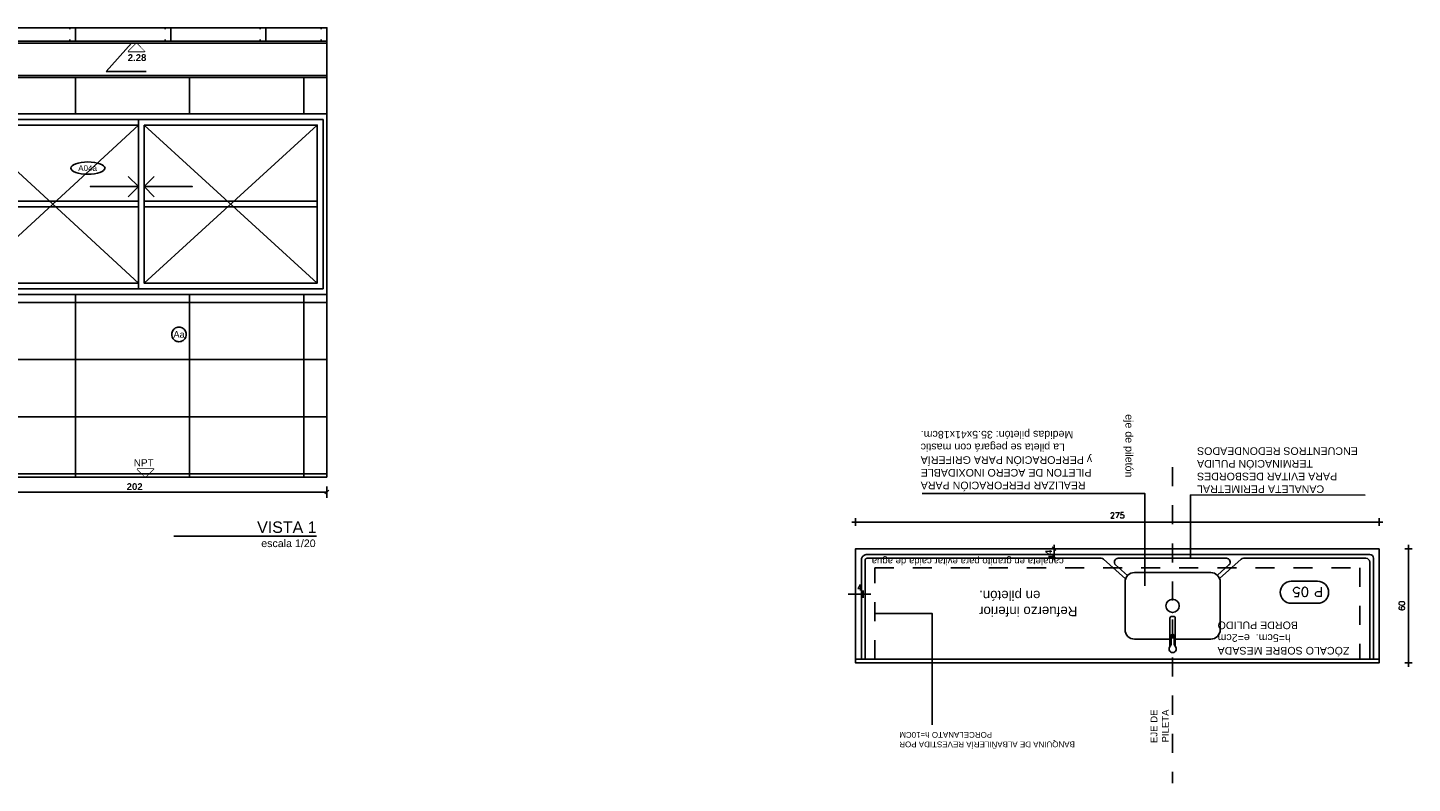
# Model space of a CAD drawing. Header units: millimetres. Extents: x 2889.7 to 2958.5, y 1033.7 to 1094.5.
# Tile 29 of 32: x 2951.2 to 2958.5, y 1042.1 to 1046.1. Entities that reach past the tile are written whole.
import ezdxf
from ezdxf.enums import TextEntityAlignment as Align

# ---------------------------------------------------------------- set-up
doc = ezdxf.new("R2010")
doc.units = ezdxf.units.MM
doc.set_wipeout_variables(frame=1)
doc.linetypes.add('A-AP-PMS-100-07$0$A-PE-CD8_2015-UNIDAD TIPO$0$HIDDEN2', pattern=[0.1875, 0.125, -0.0625])
doc.linetypes.add('DASHDOT', pattern=[25.4, 12.7, -6.35, 0, -6.35])
for name, color, linetype in [('A Aluminio', 5, 'Continuous'), ('A Proyeccion', 8, 'Continuous'), ('A-ALBA-0', 9, 'Continuous'), ('A-ALBA-0 @ 20', 9, 'Continuous'), ('A-ALBA-1', 1, 'Continuous'), ('A-ALBA-2', 2, 'Continuous'), ('A-ALBA-4', 6, 'Continuous'), ('A-ANNO-NIV', 2, 'Continuous'), ('A-ANNO-SIMB @ 20', 2, 'Continuous'), ('A-ANNO-TEXT @ 20', 2, 'Continuous'), ('A-ANOT-COTA-PARC', 1, 'Continuous'), ('A-ANOT-NIVL @ 20', 2, 'Continuous'), ('A-ANOT-TTEC', 2, 'Continuous'), ('A-AP-PMS-100-07$0$A-ALBA-1', 1, 'Continuous'), ('A-EQPM-MOVL', 8, 'Continuous'), ('A-EQPM-SANI', 1, 'Continuous'), ('TEXTOS', 2, 'Continuous'), ('TXT 1.100', 3, 'Continuous'), ('TXT COTA', 3, 'Continuous')]:
    doc.layers.add(name, color=color, linetype=linetype)
doc.styles.add('BIS estudio', font='swissl.ttf')
doc.styles.add('BIS-ANOT', font='swiss.ttf')
doc.styles.add('BIS-COTA', font='swissb.ttf')
doc.styles.add('BIS-TXT', font='swiss.ttf')
doc.styles.add('E5-100', font='micross.ttf')
doc.styles.add('ROMANS', font='romans.shx')
doc.styles.add('TXT-ANOT', font='arial.ttf')
doc.dimstyles.new('BIS-COTA-NIVE', dxfattribs={"dimscale": 1.8, "dimtxt": 0.0018, "dimasz": 0.0015, "dimexe": 0, "dimexo": 0, "dimgap": 0.0027, "dimtad": 2, "dimtih": 1, "dimtoh": 1, "dimzin": 1, "dimdsep": 46, "dimtxsty": 'BIS-COTA', "dimblk1": 'MARK1', "dimblk2": 'MARK2', "dimsah": 1, "dimcen": 0.0015, "dimclrd": 1, "dimclre": 1, "dimaunit": 1, "dimadec": 0, "dimazin": 0, "dimtfac": 1, "dimtix": 1, "dimtofl": 0, "dimtmove": 2, "dimatfit": 3, "dimldrblk": 'MARK1', "dimfxl": 1, "dimtolj": 1, "dimarcsym": 0})
doc.dimstyles.new('BIS-COTA-PARC', dxfattribs={"dimscale": 0, "dimtxt": 0.0018, "dimasz": 0.001, "dimexe": 0.0015, "dimexo": 0, "dimgap": 0.0005, "dimtad": 1, "dimdec": 0, "dimlfac": 100, "dimzin": 9, "dimdsep": 46, "dimtxsty": 'BIS-COTA', "dimblk": 'OBLIQUE', "dimcen": 2.5, "dimclrd": 256, "dimclre": 251, "dimclrt": 2, "dimadec": 1, "dimazin": 2, "dimtfac": 1, "dimtdec": 0, "dimtix": 1, "dimtmove": 2, "dimatfit": 3, "dimldrblk": 'DOT', "dimfxl": 0.0015, "dimfxlon": 1, "dimtolj": 1, "dimtzin": 0, "dimarcsym": 0})
doc.dimstyles.new('ESC20', dxfattribs={"dimtxt": 0.03, "dimasz": 0.02, "dimexe": 0, "dimexo": 0, "dimgap": 0.02, "dimtad": 1, "dimtoh": 1, "dimdec": 0, "dimlfac": 100, "dimzin": 12, "dimdsep": 46, "dimtxsty": 'ROMANS', "dimblk1": 'PUNTO', "dimblk2": 'PUNTO', "dimsah": 1, "dimcen": 0, "dimse1": 1, "dimse2": 1, "dimclrd": 1, "dimclre": 1, "dimadec": 0, "dimazin": 0, "dimtfac": 0.1, "dimtdec": 0, "dimtix": 1, "dimtmove": 2, "dimatfit": 3, "dimldrblk": 'PUNTO', "dimfxl": 1, "dimtvp": 0.7, "dimtolj": 1, "dimtzin": 0, "dimarcsym": 0})

# ---------------------------------------------------------------- blocks, each defined once
blk = doc.blocks.new('A-ANNO-TIT')
blk.add_line((-0.0375, 0), (0, 0))
at = {"linetype": 'Continuous', "style": 'E5-100'}
blk.add_attdef('TITULO', text='', height=0.003, dxfattribs=at).set_placement((0, 0), align=Align.BOTTOM_RIGHT)
blk.add_attdef('ESCALA', text='', height=0.002, dxfattribs=at).set_placement((-0.00024, -0.00283), align=Align.RIGHT)
blk = doc.blocks.new('*U321')
at = {"color": 0, "linetype": 'Continuous'}
blk.add_line((-0.0043, 0), (0.00215, 0), dxfattribs=at)
at = {"color": 0, "linetype": 'Continuous', "ltscale": 5}
blk.add_lwpolyline([(-0.00215, -0.00215), (0.00215, -0.00215), (0, 0), (-0.00215, -0.00215)], dxfattribs=at)
blk.add_wipeout([(0, 0), (0.00215, -0.00215), (-0.00215, -0.00215)])
blk = doc.blocks.new('*D356')
at = {"layer": 'A-ANNO-NIV', "color": 1, "lineweight": -2, "transparency": 16777216}
for p, q in [((2948.5489, 1045.8237), (2948.3908, 1045.8291)), ((2948.3908, 1045.8291), (2948.6304, 1045.8291)), ((2948.4889, 1045.8237), (2948.5489, 1045.8237))]:
    blk.add_line(p, q, dxfattribs=at)
at = {"layer": 'A-ANNO-NIV', "color": 0, "transparency": 16777216, "insert": (2948.5676, 1045.9011), "char_height": 0.036, "attachment_point": 5, "style": 'BIS-COTA'}
blk.add_mtext('\\A1;+2.11', dxfattribs=at)
blk = doc.blocks.new('MARK1')
at = {"color": 0}
for p, q in [((1, 0), (-1, 0)), ((0, 1.5), (0, -1.5))]:
    blk.add_line(p, q, dxfattribs=at)
blk.add_lwpolyline([(0.5, 0.5), (-0.5, -0.5)], dxfattribs=at)
blk = doc.blocks.new('MARK2')
at = {"color": 0}
for p, q in [((1, 0), (-1, 0)), ((0, 1.5), (0, -1.5))]:
    blk.add_line(p, q, dxfattribs=at)
blk.add_lwpolyline([(0.5, 0.5), (-0.5, -0.5)], dxfattribs=at)
blk = doc.blocks.new('*D357')
at = {"layer": 'A-ANNO-NIV', "color": 1, "lineweight": -2, "transparency": 16777216}
for p, q in [((2948.5551, 1045.8137), (2948.4041, 1045.6686)), ((2948.4951, 1045.8137), (2948.5551, 1045.8137)), ((2948.4041, 1045.6686), (2948.6514, 1045.6686))]:
    blk.add_line(p, q, dxfattribs=at)
at = {"layer": 'A-ANNO-NIV', "color": 0, "transparency": 16777216, "insert": (2948.5847, 1045.741), "char_height": 0.036, "attachment_point": 5, "style": 'BIS-COTA'}
blk.add_mtext('\\A1;+2.10', dxfattribs=at)
blk = doc.blocks.new('*D358')
at = {"layer": 'A-ANNO-NIV', "color": 1, "lineweight": -2, "transparency": 16777216}
for p, q in [((2947.4239, 1045.2137), (2947.2731, 1045.0704)), ((2947.3639, 1045.2137), (2947.4239, 1045.2137)), ((2947.2731, 1045.0704), (2947.5204, 1045.0704))]:
    blk.add_line(p, q, dxfattribs=at)
at = {"layer": 'A-ANNO-NIV', "color": 0, "transparency": 16777216, "insert": (2947.4537, 1045.1429), "char_height": 0.036, "attachment_point": 5, "style": 'BIS-COTA'}
blk.add_mtext('\\A1;+1.50', dxfattribs=at)
blk = doc.blocks.new('*D359')
at = {"layer": 'A-ANNO-NIV', "color": 1, "lineweight": -2, "transparency": 16777216}
for p, q in [((2948.622, 1044.6637), (2948.4653, 1044.6646)), ((2948.4653, 1044.6646), (2948.7121, 1044.6646)), ((2948.562, 1044.6637), (2948.622, 1044.6637))]:
    blk.add_line(p, q, dxfattribs=at)
at = {"layer": 'A-ANNO-NIV', "color": 0, "transparency": 16777216, "insert": (2948.6457, 1044.7371), "char_height": 0.036, "attachment_point": 5, "style": 'BIS-COTA'}
blk.add_mtext('\\A1;+0.95', dxfattribs=at)
blk = doc.blocks.new('*D360')
at = {"layer": 'A-ANNO-NIV', "color": 1, "lineweight": -2, "transparency": 16777216}
for p, q in [((2948.8643, 1044.6137), (2948.7032, 1044.6146)), ((2948.7032, 1044.6146), (2948.9505, 1044.6146)), ((2948.8043, 1044.6137), (2948.8643, 1044.6137))]:
    blk.add_line(p, q, dxfattribs=at)
at = {"layer": 'A-ANNO-NIV', "color": 0, "transparency": 16777216, "insert": (2948.8838, 1044.6871), "char_height": 0.036, "attachment_point": 5, "style": 'BIS-COTA'}
blk.add_mtext('\\A1;+0.90', dxfattribs=at)
blk = doc.blocks.new('*D361')
at = {"layer": 'A-ANNO-NIV', "color": 1, "lineweight": -2, "transparency": 16777216}
for p, q in [((2945.9974, 1044.6137), (2945.8393, 1044.6116)), ((2945.8393, 1044.6116), (2946.0865, 1044.6116)), ((2945.9374, 1044.6137), (2945.9974, 1044.6137))]:
    blk.add_line(p, q, dxfattribs=at)
at = {"layer": 'A-ANNO-NIV', "color": 0, "transparency": 16777216, "insert": (2946.0199, 1044.6841), "char_height": 0.036, "attachment_point": 5, "style": 'BIS-COTA'}
blk.add_mtext('\\A1;+0.90', dxfattribs=at)
blk = doc.blocks.new('*D362')
at = {"layer": 'A-ANNO-NIV', "color": 1, "lineweight": -2, "transparency": 16777216}
for p, q in [((2945.8995, 1045.8237), (2945.7544, 1045.8288)), ((2945.7544, 1045.8288), (2945.9941, 1045.8288)), ((2945.8395, 1045.8237), (2945.8995, 1045.8237))]:
    blk.add_line(p, q, dxfattribs=at)
at = {"layer": 'A-ANNO-NIV', "color": 0, "transparency": 16777216, "insert": (2945.9313, 1045.9008), "char_height": 0.036, "attachment_point": 5, "style": 'BIS-COTA'}
blk.add_mtext('\\A1;+2.11', dxfattribs=at)
blk = doc.blocks.new('*D363')
at = {"layer": 'A-ANNO-NIV', "color": 1, "lineweight": -2, "transparency": 16777216}
for p, q in [((2951.7739, 1045.9937), (2951.6406, 1045.8458)), ((2951.7139, 1045.9937), (2951.7739, 1045.9937)), ((2951.6406, 1045.8458), (2951.8512, 1045.8458))]:
    blk.add_line(p, q, dxfattribs=at)
at = {"layer": 'A-ANNO-NIV', "color": 0, "transparency": 16777216, "insert": (2951.8029, 1045.9183), "char_height": 0.036, "attachment_point": 5, "style": 'BIS-COTA'}
blk.add_mtext('\\A1;2.28', dxfattribs=at)
blk = doc.blocks.new('A-ANNO-NOM-2')
blk.add_wipeout([(0, -0.00191), (0.0003, -0.00189), (0.00059, -0.00182), (0.00087, -0.0017), (0.00112, -0.00155), (0.00135, -0.00135), (0.00155, -0.00112), (0.0017, -0.00087), (0.00182, -0.00059), (0.00189, -0.0003), (0.00191, 0), (0.00189, 0.0003), (0.00182, 0.00059), (0.0017, 0.00087), (0.00155, 0.00112), (0.00135, 0.00135), (0.00112, 0.00155), (0.00087, 0.0017), (0.00059, 0.00182), (0.0003, 0.00189), (0, 0.00191), (-0.0003, 0.00189), (-0.00059, 0.00182), (-0.00087, 0.0017), (-0.00112, 0.00155), (-0.00135, 0.00135), (-0.00155, 0.00112), (-0.0017, 0.00087), (-0.00182, 0.00059), (-0.00189, 0.0003), (-0.00191, 0), (-0.00189, -0.0003), (-0.00182, -0.00059), (-0.0017, -0.00087), (-0.00155, -0.00112), (-0.00135, -0.00135), (-0.00112, -0.00155), (-0.00087, -0.0017), (-0.00059, -0.00182), (-0.0003, -0.00189)])
blk.add_lwpolyline([(0, -0.00191), (0.0003, -0.00189), (0.00059, -0.00182), (0.00087, -0.0017), (0.00112, -0.00155), (0.00135, -0.00135), (0.00155, -0.00112), (0.0017, -0.00087), (0.00182, -0.00059), (0.00189, -0.0003), (0.00191, 0), (0.00189, 0.0003), (0.00182, 0.00059), (0.0017, 0.00087), (0.00155, 0.00112), (0.00135, 0.00135), (0.00112, 0.00155), (0.00087, 0.0017), (0.00059, 0.00182), (0.0003, 0.00189), (0, 0.00191), (-0.0003, 0.00189), (-0.00059, 0.00182), (-0.00087, 0.0017), (-0.00112, 0.00155), (-0.00135, 0.00135), (-0.00155, 0.00112), (-0.0017, 0.00087), (-0.00182, 0.00059), (-0.00189, 0.0003), (-0.00191, 0), (-0.00189, -0.0003), (-0.00182, -0.00059), (-0.0017, -0.00087), (-0.00155, -0.00112), (-0.00135, -0.00135), (-0.00112, -0.00155), (-0.00087, -0.0017), (-0.00059, -0.00182), (-0.0003, -0.00189)], close=True)
at = {"color": 1, "linetype": 'Continuous', "style": 'E5-100'}
blk.add_attdef('LETRA', text='', height=0.00175, dxfattribs=at).set_placement((0, 0), align=Align.MIDDLE_CENTER)
blk = doc.blocks.new('_Oblique')
at = {"color": 0, "linetype": 'ByBlock', "lineweight": -2}
blk.add_line((-0.5, -0.5), (0.5, 0.5), dxfattribs=at)
blk = doc.blocks.new('*D364')
at = {"layer": 'A-ANOT-COTA-PARC', "color": 251, "lineweight": -2, "transparency": 16777216}
for p, q in [((2950.7809, 1043.6659), (2950.7809, 1043.6059)), ((2952.7999, 1043.6659), (2952.7999, 1043.6059))]:
    blk.add_line(p, q, dxfattribs=at)
at = {"layer": 'A-ANOT-COTA-PARC', "lineweight": -2, "transparency": 16777216}
blk.add_line((2952.7999, 1043.6359), (2950.7809, 1043.6359), dxfattribs=at)
at = {"layer": 'A-ANOT-COTA-PARC', "lineweight": -2, "transparency": 16777216, "xscale": 0.02, "yscale": 0.02, "zscale": 0.02, "rotation": 180}
blk.add_blockref('_Oblique', (2950.7809, 1043.6359), dxfattribs=at)
at = {"layer": 'A-ANOT-COTA-PARC', "lineweight": -2, "transparency": 16777216, "xscale": 0.02, "yscale": 0.02, "zscale": 0.02}
blk.add_blockref('_Oblique', (2952.7999, 1043.6359), dxfattribs=at)
at = {"layer": 'A-ANOT-COTA-PARC', "color": 2, "transparency": 16777216, "insert": (2951.7904, 1043.6643), "char_height": 0.036, "attachment_point": 5, "style": 'BIS-COTA'}
blk.add_mtext('\\A1;202', dxfattribs=at)
blk = doc.blocks.new('_Dot')
at = {"color": 0, "linetype": 'ByBlock', "lineweight": -2}
blk.add_line((-0.5, 0), (-1, 0), dxfattribs=at)
at = {"color": 0, "linetype": 'ByBlock', "const_width": 0.5}
blk.add_lwpolyline([(-0.25, 0, 1), (0.25, 0, 1)], format="xyb", close=True, dxfattribs=at)
blk = doc.blocks.new('CCA-PLANI1')
blk.add_wipeout([(0.225, 0), (0.219, -0.019), (0.205, -0.033), (0.187, -0.044), (0.169, -0.053), (0.15, -0.06), (0.131, -0.065), (0.111, -0.07), (0.091, -0.073), (0.071, -0.076), (0.051, -0.078), (0.03, -0.079), (0.01, -0.08), (-0.01, -0.08), (-0.03, -0.079), (-0.051, -0.078), (-0.071, -0.076), (-0.091, -0.073), (-0.111, -0.07), (-0.131, -0.065), (-0.15, -0.06), (-0.169, -0.053), (-0.187, -0.044), (-0.205, -0.033), (-0.219, -0.019), (-0.225, 0), (-0.219, 0.019), (-0.205, 0.033), (-0.187, 0.044), (-0.169, 0.053), (-0.15, 0.06), (-0.131, 0.065), (-0.111, 0.07), (-0.091, 0.073), (-0.071, 0.076), (-0.051, 0.078), (-0.03, 0.079), (-0.01, 0.08), (0.01, 0.08), (0.03, 0.079), (0.051, 0.078), (0.071, 0.076), (0.091, 0.073), (0.111, 0.07), (0.131, 0.065), (0.15, 0.06), (0.169, 0.053), (0.187, 0.044), (0.205, 0.033), (0.219, 0.019)])
blk.add_ellipse((0, 0), major_axis=(-0.225, 0), ratio=0.355556, start_param=-3.141592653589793, end_param=3.141592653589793)
at = {"color": 2, "style": 'E5-100'}
blk.add_attdef('TIPO', text='', height=0.075, rotation=360, dxfattribs=at).set_placement((0, 0), align=Align.MIDDLE_CENTER)
blk = doc.blocks.new('*D432')
at = {"layer": 'A-ANOT-COTA-PARC', "color": 251, "lineweight": -2, "transparency": 16777216}
for p, q in [((2956.6197, 1043.3381), (2956.5897, 1043.3381)), ((2956.6197, 1043.2981), (2956.5897, 1043.2981))]:
    blk.add_line(p, q, dxfattribs=at)
at = {"layer": 'A-ANOT-COTA-PARC', "lineweight": -2, "transparency": 16777216}
for p, q in [((2956.6197, 1043.3381), (2956.6197, 1043.3581)), ((2956.6197, 1043.2981), (2956.6197, 1043.3381)), ((2956.6197, 1043.2981), (2956.6197, 1043.2781))]:
    blk.add_line(p, q, dxfattribs=at)
at = {"layer": 'A-ANOT-COTA-PARC', "lineweight": -2, "transparency": 16777216, "xscale": 0.02, "yscale": 0.02, "zscale": 0.02}
for p, rotation in [((2956.6197, 1043.3381), 270), ((2956.6197, 1043.2981), 90)]:
    blk.add_blockref('_Oblique', p, dxfattribs=dict(at, rotation=rotation))
at = {"layer": 'A-ANOT-COTA-PARC', "color": 2, "transparency": 16777216, "insert": (2956.5917, 1043.3181), "char_height": 0.036, "attachment_point": 5, "rotation": 90, "style": 'BIS-COTA'}
blk.add_mtext('\\A1;4', dxfattribs=at)
blk = doc.blocks.new('PUNTO')
for p, q in [((-1, 0), (1, 0)), ((0, 1), (0, -1))]:
    blk.add_line(p, q)
at = {"const_width": 0.3}
blk.add_lwpolyline([(-0.15, 0, 1), (0.15, 0, 1)], format="xyb", close=True, dxfattribs=at)
blk = doc.blocks.new('*D433')
at = {"layer": 'TXT COTA', "color": 8, "lineweight": -2, "transparency": 16777216}
for p, q in [((2955.5575, 1043.0996), (2955.5375, 1043.0996)), ((2955.6175, 1043.0996), (2955.5775, 1043.0996)), ((2955.6375, 1043.0996), (2955.6575, 1043.0996))]:
    blk.add_line(p, q, dxfattribs=at)
at = {"layer": 'TXT COTA', "color": 8, "lineweight": -2, "transparency": 16777216, "xscale": 0.02, "yscale": 0.02, "zscale": 0.02}
blk.add_blockref('PUNTO', (2955.5775, 1043.0996), dxfattribs=at)
at = {"layer": 'TXT COTA', "color": 8, "lineweight": -2, "transparency": 16777216, "xscale": 0.02, "yscale": 0.02, "zscale": 0.02, "rotation": 180}
blk.add_blockref('PUNTO', (2955.6175, 1043.0996), dxfattribs=at)
at = {"layer": 'TXT COTA', "color": 0, "transparency": 16777216, "insert": (2955.5975, 1043.1346), "char_height": 0.03, "attachment_point": 5, "style": 'ROMANS'}
blk.add_mtext('\\A1;4', dxfattribs=at)
blk = doc.blocks.new('*U2')
for p, q in [((-0.273, 0.158), (0.153, 0.158)), ((-0.273, -0.198), (0.153, -0.198))]:
    blk.add_line(p, q)
for centre, start, end in [((-0.273, -0.02), 90, 270), ((0.153, -0.02), 270, 90)]:
    blk.add_arc(centre, 0.178, start, end)
at = {"style": 'ROMANS', "width": 1.1}
blk.add_text('P', height=0.15, dxfattribs=at).set_placement((-0.365, -0.102))
at = {"color": 0, "linetype": 'ByBlock', "style": 'ROMANS', "width": 1.05}
blk.add_attdef('NRO', text='', height=0.15, dxfattribs=at).set_placement((0, -0.027), align=Align.MIDDLE)
blk = doc.blocks.new('*D434')
at = {"layer": 'TXT COTA', "color": 8, "lineweight": -2, "transparency": 16777216}
blk.add_line((2958.3065, 1043.4781), (2955.5975, 1043.4781), dxfattribs=at)
at = {"layer": 'TXT COTA', "color": 8, "lineweight": -2, "transparency": 16777216, "xscale": 0.02, "yscale": 0.02, "zscale": 0.02, "rotation": 180}
blk.add_blockref('PUNTO', (2955.5775, 1043.4781), dxfattribs=at)
at = {"layer": 'TXT COTA', "color": 8, "lineweight": -2, "transparency": 16777216, "xscale": 0.02, "yscale": 0.02, "zscale": 0.02}
blk.add_blockref('PUNTO', (2958.3265, 1043.4781), dxfattribs=at)
at = {"layer": 'TXT COTA', "color": 0, "transparency": 16777216, "insert": (2956.952, 1043.5131), "char_height": 0.03, "attachment_point": 5, "style": 'ROMANS'}
blk.add_mtext('\\A1;275', dxfattribs=at)
blk = doc.blocks.new('*D435')
at = {"layer": 'TXT COTA', "color": 8, "lineweight": -2, "transparency": 16777216}
blk.add_line((2958.4814, 1043.3181), (2958.4814, 1042.7581), dxfattribs=at)
at = {"layer": 'TXT COTA', "color": 8, "lineweight": -2, "transparency": 16777216, "xscale": 0.02, "yscale": 0.02, "zscale": 0.02}
for p, rotation in [((2958.4814, 1043.3381), 90), ((2958.4814, 1042.7381), 270)]:
    blk.add_blockref('PUNTO', p, dxfattribs=dict(at, rotation=rotation))
at = {"layer": 'TXT COTA', "color": 0, "transparency": 16777216, "insert": (2958.4464, 1043.0381), "char_height": 0.03, "attachment_point": 5, "rotation": 90, "style": 'ROMANS'}
blk.add_mtext('\\A1;60', dxfattribs=at)

msp = doc.modelspace()

# ---------------------------------------------------------------- linework, layer by layer
at = {"color": 6, "ltscale": 0.01}
for points in [[(2951.44988, 1046.06851), (2951.44988, 1046.07569), (2951.47988, 1046.07569), (2951.47988, 1046.00569), (2951.44988, 1046.00569), (2951.44988, 1046.01287)], [(2951.94987, 1046.06851), (2951.94987, 1046.07569), (2951.97987, 1046.07569), (2951.97987, 1046.00569), (2951.94987, 1046.00569), (2951.94987, 1046.01287)], [(2952.44987, 1046.06851), (2952.44987, 1046.07569), (2952.47987, 1046.07569), (2952.47987, 1046.00569), (2952.44987, 1046.00569), (2952.44987, 1046.01287)], [(2952.76987, 1046.06851), (2952.76987, 1046.07569), (2952.79987, 1046.07569), (2952.79987, 1046.00569), (2952.76987, 1046.00569), (2952.76987, 1046.01287)]]:
    msp.add_lwpolyline(points, dxfattribs=at)
at = {"layer": 'A Aluminio'}
for p, q in [((2951.8099, 1045.59369), (2951.8099, 1044.70369)), ((2951.80991, 1045.59369), (2952.77987, 1045.59369)), ((2951.80991, 1045.59369), (2951.80991, 1044.70369)), ((2952.77987, 1044.70369), (2952.77987, 1045.59369)), ((2952.74987, 1045.16369), (2951.83991, 1045.16369)), ((2952.74987, 1045.13369), (2951.83991, 1045.13369)), ((2951.80991, 1044.70369), (2952.77987, 1044.70369))]:
    msp.add_line(p, q, dxfattribs=at)
msp.add_lwpolyline([(2951.83991, 1045.56369), (2952.74987, 1045.56369), (2952.74987, 1044.73369), (2951.83991, 1044.73369)], close=True, dxfattribs=at)
at = {"layer": 'A Proyeccion'}
for p, q in [((2951.83991, 1045.56369), (2952.74988, 1044.73369)), ((2951.83991, 1044.73369), (2952.74988, 1045.56369))]:
    msp.add_line(p, q, dxfattribs=at)
msp.add_lwpolyline([(2951.89301, 1045.29401), (2951.83991, 1045.24091), (2952.09272, 1045.24091), (2951.83991, 1045.24091), (2951.89301, 1045.18782)], dxfattribs=at)
at = {"layer": 'A-ALBA-0'}
for p, q in [((2951.80991, 1045.16369), (2950.90988, 1045.16369)), ((2951.80991, 1045.13369), (2950.90988, 1045.13369)), ((2952.79987, 1044.67369), (2950.84987, 1044.67369))]:
    msp.add_line(p, q, dxfattribs=at)
for points in [[(2950.90987, 1045.56369), (2951.8099, 1045.56369)], [(2951.8099, 1044.73369), (2950.90987, 1044.73369)]]:
    msp.add_lwpolyline(points, dxfattribs=at)
at = {"layer": 'A-ALBA-1'}
msp.add_line((2948.04987, 1045.82369), (2952.79987, 1045.82369), dxfattribs=at)
msp.add_lwpolyline([(2948.04987, 1045.81369), (2952.79987, 1045.81369), (2952.79987, 1043.71369)], dxfattribs=at)
at = {"layer": 'TEXTOS'}
msp.add_line((2957.33683, 1043.62075, 0.00494), (2958.25348, 1043.62043, 0.00471), dxfattribs=at)

# ---------------------------------------------------------------- block references
at = {"layer": 'A-ANNO-TEXT @ 20', "linetype": 'Continuous', "xscale": 20, "yscale": 20, "zscale": 20}
msp.add_blockref('A-ANNO-TIT', (2952.74581, 1043.40343), dxfattribs=at).add_auto_attribs({'TITULO': 'VISTA 1', 'ESCALA': 'escala 1/20'})
at = {"layer": 'A-ANOT-NIVL @ 20', "xscale": 20, "yscale": 20, "zscale": 20, "rotation": 3.180865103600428e-08}
msp.add_blockref('*U321', (2951.79987, 1045.99369), dxfattribs=at)

# ---------------------------------------------------------------- texts
at = {"layer": 'A-ANOT-TTEC', "insert": (2957.12641, 1042.49346, 0.00463), "char_height": 0.036, "attachment_point": 3, "rotation": 90, "style": 'BIS-TXT'}
msp.add_mtext_dynamic_manual_height_columns('EJE DE PILETA', width=0.3062581, gutter_width=0.025, heights=[0], dxfattribs=at)
at = {"layer": 'TXT 1.100', "ltscale": 0.3, "char_height": 0.05, "attachment_point": 3, "style": 'TXT-ANOT'}
for s, width, insert, rotation in [('{\\H0.8x;eje de piletón}', 1.1219628, (2957.03485, 1043.71276, 0.00048), 270.01161), ('{\\H0.8x;REALIZAR PERFORACIÓN PARA \\PPILETON DE ACERO INOXIDABLE\\Py PERFORACIÓN PARA GRIFERÍA\\PLa pileta se pegará con mastic\\PMedidas piletón: 35.5x41x18cm.}', 1.1219628, (2955.9193, 1043.65065, 0.00422), 180.01161), ('{\\H0.8x;\\C4;CANALETA PERIMETRAL\\PPARA EVITAR DESBORDES\\PTERMINACIÓN PULIDA \\PENCUENTROS REDONDEADOS}', 1.7090777, (2957.3708, 1043.63104, 0.00493), 180.01161)]:
    msp.add_mtext_dynamic_manual_height_columns(s, width=width, gutter_width=0.0625, heights=[0], dxfattribs=dict(at, insert=insert, rotation=rotation))
at = {"layer": 'TXT 1.100', "ltscale": 0.3, "insert": (2955.80665, 1042.29528), "char_height": 0.03, "width": 1.1219628, "attachment_point": 3, "rotation": 180.01161, "style": 'TXT-ANOT'}
msp.add_mtext('BANQUINA DE ALBAÑILERÍA REVESTIDA POR PORCELANATO h=10CM', dxfattribs=at)

# ---------------------------------------------------------------- dimensions: what is measured, and where the dimension line sits
at = {"layer": 'A-ANNO-NIV'}
for feature_location, offset, origin, picture, middle in [((2948.49511, 1045.81369), (-0.03102, -0.14514), (2952.79987, 1043.71369), '*D357', (2948.58474, 1045.74103)), ((2947.36395, 1045.21369), (-0.03087, -0.14326), (2953.09987, 1043.71369), '*D358', (2947.45373, 1045.14293)), ((2948.56199, 1044.66369), (-0.0367, 0.00091), (2953.42666, 1043.71369), '*D359', (2948.6457, 1044.73713)), ((2948.80435, 1044.61369), (-0.04117, 0.00093), (2953.30335, 1043.71369), '*D360', (2948.88382, 1044.68715))]:
    dim = msp.add_ordinate_dim(feature_location=feature_location, offset=offset, dtype=0, origin=origin, dimstyle='BIS-COTA-NIVE', override={"dimscale": 0, "dimpost": '+<>', "dimtix": 1, "dimtofl": 0, "dimtmove": 2, "dimatfit": 3}, dxfattribs=at)
    dim.commit()
    dim.dimension.update_dxf_attribs({"geometry": picture, "text_midpoint": middle})

# ---------------------------------------------------------------- wipeouts: each hides what was drawn before it
msp.add_wipeout([(2958.32649, 1043.3381), (2955.57749, 1043.3381), (2955.57749, 1042.7381), (2958.32649, 1042.7381)]).translate(0, 0, 0.00463).dxf.layer = 'A-EQPM-SANI'

# ---------------------------------------------------------------- next in the draw order: linework, layer by layer
at = {"layer": 'A-ALBA-2', "linetype": 'DASHDOT', "ltscale": 0.005}
msp.add_line((2957.24249, 1043.7664, 0.00463), (2957.24249, 1042.10576, 0.00463), dxfattribs=at)
at = {"layer": 'A-ALBA-4'}
for p, q in [((2945.69987, 1046.00569), (2952.79987, 1046.00569)), ((2945.69987, 1045.99369), (2952.79987, 1045.99369))]:
    msp.add_line(p, q, dxfattribs=at)
at = {"layer": 'A-AP-PMS-100-07$0$A-ALBA-1', "linetype": 'A-AP-PMS-100-07$0$A-PE-CD8_2015-UNIDAD TIPO$0$HIDDEN2', "ltscale": 0.25, "elevation": 0.00463}
msp.add_lwpolyline([(2955.67749, 1042.7581), (2955.67749, 1043.2381), (2958.22649, 1043.2381), (2958.22649, 1042.7581)], dxfattribs=at)
at = {"layer": 'A-EQPM-MOVL', "linetype": 'Continuous'}
for p, q in [((2955.63749, 1043.3081, 0.00463), (2956.87406, 1043.3081, 0.00463)), ((2956.87406, 1043.3081, 0.00463), (2957.60753, 1043.3081, 0.00463)), ((2958.27749, 1043.3081, 0.00463), (2957.60753, 1043.3081, 0.00463)), ((2955.60749, 1042.7581, 0.00463), (2955.60749, 1043.2781, 0.00463)), ((2955.62749, 1042.7581, 0.00463), (2955.62749, 1043.2781, 0.00463)), ((2955.63749, 1043.2881, 0.00463), (2956.86644, 1043.2881, 0.00463)), ((2956.99527, 1043.17996, 0.00463), (2956.87975, 1043.28303, 0.00463)), ((2957.00587, 1043.19731, 0.00463), (2956.94325, 1043.25318, 0.00463)), ((2956.95656, 1043.2881, 0.00463), (2957.52503, 1043.2881, 0.00463)), ((2957.47734, 1043.19875, 0.00463), (2957.53835, 1043.25318, 0.00463)), ((2957.48861, 1043.182, 0.00463), (2957.60184, 1043.28303, 0.00463)), ((2958.25749, 1043.2881, 0.00463), (2957.61516, 1043.2881, 0.00463)), ((2958.27749, 1042.7581, 0.00463), (2958.27749, 1043.2681, 0.00463)), ((2958.29749, 1042.7581, 0.00463), (2958.29749, 1043.2881, 0.00463))]:
    msp.add_line(p, q, dxfattribs=at)
at = {"layer": 'A-EQPM-MOVL', "linetype": 'A-AP-PMS-100-07$0$A-PE-CD8_2015-UNIDAD TIPO$0$HIDDEN2'}
for radius in [0.03, 0.01]:
    msp.add_arc((2955.63749, 1043.2781, 0.00463), radius, 90, 180, dxfattribs=at)
at = {"layer": 'A-EQPM-MOVL', "linetype": 'Continuous'}
for centre, start, end in [((2958.27749, 1043.2881, 0.00463), 360, 90), ((2956.86644, 1043.2681, 0.00463), 48.261761, 90), ((2956.95656, 1043.2681, 0.00463), 90, 228.261761), ((2957.52503, 1043.2681, 0.00463), 311.738239, 90), ((2957.61516, 1043.2681, 0.00463), 90, 131.738239), ((2958.25749, 1043.2681, 0.00463), 360, 90)]:
    msp.add_arc(centre, 0.02, start, end, dxfattribs=at)
at = {"layer": 'A-EQPM-SANI', "elevation": 0.00463}
msp.add_lwpolyline([(2958.32649, 1043.3381), (2955.57749, 1043.3381), (2955.57749, 1042.7381), (2958.32649, 1042.7381)], close=True, dxfattribs=at)
for points in [[(2957.25649, 1042.86307), (2957.4425, 1042.86302, 0.4142136), (2957.4925, 1042.91302), (2957.49235, 1043.16305, 0.4139755), (2957.44236, 1043.21302), (2957.04236, 1043.21312, 0.4144517), (2956.99235, 1043.16309), (2956.9925, 1042.91312, 0.4142136), (2957.0425, 1042.86312), (2957.22849, 1042.86312)], [(2957.25649, 1042.82458), (2957.25649, 1042.97494, 0.4142136), (2957.24949, 1042.98194), (2957.23549, 1042.98194, 0.4142136), (2957.22849, 1042.97494), (2957.22849, 1042.82458)]]:
    msp.add_lwpolyline(points, format="xyb", dxfattribs=at)
msp.add_lwpolyline([(2957.25049, 1042.88071), (2957.25049, 1042.83677, 0.2099655), (2957.25535, 1042.82572, -2.5669551), (2957.22964, 1042.82572, 0.2099655), (2957.23449, 1042.83677), (2957.23449, 1042.88071, -1)], format="xyb", close=True, dxfattribs=at)
for points in [[(2958.32649, 1042.7581), (2955.57749, 1042.7581)], [(2958.32649, 1042.7381), (2955.57749, 1042.7381)]]:
    msp.add_lwpolyline(points, dxfattribs=at)
at = {"layer": 'A-EQPM-SANI'}
msp.add_circle((2957.24242, 1043.03807, 0.00463), 0.035, dxfattribs=at)
at = {"layer": 'TEXTOS'}
msp.add_line((2957.33683, 1043.62075, 0.00494), (2957.33684, 1043.28815, 0.00463), dxfattribs=at)
for points, elevation in [([(2955.92694, 1043.62824), (2957.09666, 1043.62824), (2957.09666, 1043.14277)], 0.00453), ([(2955.97873, 1042.41324), (2955.97873, 1042.9981), (2955.67749, 1042.9981)], 0.00463)]:
    msp.add_lwpolyline(points, dxfattribs=dict(at, elevation=elevation))

# ---------------------------------------------------------------- next in the draw order: block references
at = {"layer": 'TXT 1.100', "ltscale": 0.3, "xscale": 0.325, "yscale": 0.325, "zscale": 0.325, "rotation": 180}
msp.add_blockref('*U2', (2957.91521, 1043.10279, 0.00463), dxfattribs=at).add_auto_attribs({'NRO': '05'})

# ---------------------------------------------------------------- next in the draw order: texts
at = {"layer": 'A-ANOT-TTEC', "insert": (2955.66153, 1043.30009, 0.00463), "char_height": 0.036, "attachment_point": 9, "rotation": 180, "style": 'BIS-TXT'}
msp.add_mtext_dynamic_manual_height_columns('canaleta en granito para evitar caida de agua', width=1.1143846, gutter_width=0.025, heights=[0], dxfattribs=at)
at = {"layer": 'TXT 1.100', "ltscale": 0.3, "insert": (2956.22566, 1042.9837, 0.00463), "char_height": 0.05, "width": 1.7090777, "attachment_point": 3, "rotation": 180.01161, "style": 'TXT-ANOT'}
msp.add_mtext('\\A1;Refuerzo inferior \\Pen piletón.', dxfattribs=at)
at = {"layer": 'TXT 1.100', "ltscale": 0.3, "insert": (2957.47863, 1042.78236, 0.00837), "char_height": 0.05, "attachment_point": 3, "rotation": 180.01161, "style": 'TXT-ANOT'}
msp.add_mtext_dynamic_manual_height_columns('{\\H0.8x;\\C4;ZÓCALO SOBRE MESADA\\Ph=5cm.  e=2cm\\PBORDE PULIDO}', width=1.7090777, gutter_width=0.0625, heights=[0], dxfattribs=at)

# ---------------------------------------------------------------- next in the draw order: dimensions: what is measured, and where the dimension line sits
at = {"layer": 'A-ANNO-NIV'}
dim = msp.add_ordinate_dim(feature_location=(2948.48895, 1045.82369), offset=(-0.0382, 0.00545), dtype=0, origin=(2952.79987, 1043.71369), dimstyle='BIS-COTA-NIVE', override={"dimscale": 0, "dimpost": '+<>', "dimtix": 1, "dimtofl": 0, "dimtmove": 2, "dimatfit": 3}, dxfattribs=at)
dim.commit()
dim.dimension.update_dxf_attribs({"geometry": '*D356', "text_midpoint": (2948.56759, 1045.90114)})
at = {"layer": 'A-ANOT-COTA-PARC'}
dim = msp.add_linear_dim(base=(2956.61965, 1043.3381, 0.00463), p1=(2956.61965, 1043.2981, 0.00463), p2=(2956.61965, 1043.3381, 0.00463), angle=270, dimstyle='BIS-COTA-PARC', override={"dimscale": 0, "dimtix": 1, "dimtofl": 1, "dimtmove": 2, "dimatfit": 3}, dxfattribs=at)
dim.commit()
dim.dimension.update_dxf_attribs({"geometry": '*D432', "text_midpoint": (2956.59165, 1043.3181, 0.00463)})
at = {"layer": 'TXT COTA'}
for base, p1, p2, angle, picture, middle in [((2955.57749, 1043.47809), (2958.32649, 1043.3381, 0.00463), (2955.57749, 1043.3381, 0.00463), 180, '*D434', (2956.95199, 1043.51309)), ((2958.48144, 1042.7381), (2958.32649, 1043.3381, 0.00463), (2958.32649, 1042.7381, 0.00463), 270, '*D435', (2958.44644, 1043.0381)), ((2955.57749, 1043.09958, 0.00463), (2955.61749, 1043.08062, 0.00463), (2955.57749, 1043.08062, 0.00463), 180, '*D433', (2955.59749, 1043.13458, 0.00463))]:
    dim = msp.add_linear_dim(base=base, p1=p1, p2=p2, angle=angle, dimstyle='ESC20', override={"dimclrd": 8}, dxfattribs=at)
    dim.commit()
    dim.dimension.update_dxf_attribs({"geometry": picture, "text_midpoint": middle})

# ---------------------------------------------------------------- next in the draw order: block references
at = {"layer": 'A-ANOT-NIVL @ 20', "xscale": -20, "yscale": 20, "zscale": 20, "rotation": 179.9999999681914}
msp.add_blockref('*U321', (2951.84647, 1043.71369), dxfattribs=at)

# ---------------------------------------------------------------- next in the draw order: linework, layer by layer
at = {"layer": 'A-ALBA-4'}
msp.add_line((2952.79987, 1043.71369), (2950.78087, 1043.71369), dxfattribs=at)

# ---------------------------------------------------------------- next in the draw order: texts
at = {"layer": 'A-ANNO-NIV', "insert": (2951.83814, 1043.78981), "char_height": 0.0375, "attachment_point": 5, "rotation": 360, "style": 'BIS estudio'}
msp.add_mtext('\\A1;NPT', dxfattribs=at)

# ---------------------------------------------------------------- next in the draw order: dimensions: what is measured, and where the dimension line sits
at = {"layer": 'A-ANNO-NIV'}
dim = msp.add_ordinate_dim(feature_location=(2951.71395, 1045.99369), offset=(-0.01335, -0.14788), dtype=0, origin=(2952.79987, 1043.74492), text='2.28', dimstyle='BIS-COTA-NIVE', override={"dimscale": 0, "dimpost": '+<>', "dimtix": 1, "dimtofl": 0, "dimtmove": 2, "dimatfit": 3}, dxfattribs=at)
dim.commit()
dim.dimension.update_dxf_attribs({"geometry": '*D363', "text_midpoint": (2951.80289, 1045.91832)})
for feature_location, offset, origin, picture, middle in [((2945.83952, 1045.82374), (-0.02507, 0.00511), (2952.26617, 1043.71369), '*D362', (2945.93128, 1045.90084)), ((2945.93737, 1044.61369), (-0.03812, -0.00209), (2952.79987, 1043.71369), '*D361', (2946.0199, 1044.68412))]:
    dim = msp.add_ordinate_dim(feature_location=feature_location, offset=offset, dtype=0, origin=origin, dimstyle='BIS-COTA-NIVE', override={"dimscale": 0, "dimpost": '+<>', "dimtix": 1, "dimtofl": 0, "dimtmove": 2, "dimatfit": 3}, dxfattribs=at)
    dim.commit()
    dim.dimension.update_dxf_attribs({"geometry": picture, "text_midpoint": middle})
at = {"layer": 'A-ANOT-COTA-PARC'}
dim = msp.add_linear_dim(base=(2950.78087, 1043.63587), p1=(2952.79987, 1043.71369), p2=(2950.78087, 1043.71369), angle=180, dimstyle='BIS-COTA-PARC', override={"dimscale": 0, "dimtix": 1, "dimtofl": 1, "dimtmove": 2, "dimatfit": 3}, dxfattribs=at)
dim.commit()
dim.dimension.update_dxf_attribs({"geometry": '*D364', "text_midpoint": (2951.79037, 1043.66435)})

# ---------------------------------------------------------------- next in the draw order: block references
at = {"layer": 'A-ANNO-SIMB @ 20', "linetype": 'Continuous'}
ref = msp.add_blockref('A-ANNO-NOM-2', (2952.02313, 1044.46409), dxfattribs=dict(at, xscale=-20, yscale=20, zscale=20, rotation=359.9999999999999))
ref.add_attrib('LETRA', 'Aa', dxfattribs={"layer": '0', "color": 1, "linetype": 'Continuous', "height": 0.035, "style": 'BIS-ANOT'}).set_placement((2952.02382, 1044.46409), align=Align.MIDDLE_CENTER)

# ---------------------------------------------------------------- next in the draw order: hatches: boundary and pattern name
at = {"layer": 'A-ALBA-0'}
h = msp.add_hatch(dxfattribs=at)
h.set_pattern_fill('_USER', color=256, scale=0.6, angle=90, pattern_type=0)
h.set_pattern_definition([(90, (2947.2789, 1074.9317), (-0.6, 4e-17), [])])
h.paths.add_polyline_path([(2950.84987, 1045.62369), (2952.79987, 1045.62369), (2952.79987, 1045.81369), (2947.84987, 1045.81369), (2947.84987, 1045.21369), (2946.31843, 1045.21369), (2945.99997, 1045.21369), (2945.69986, 1045.21369), (2945.69986, 1044.66369), (2946.28838, 1044.66369), (2946.33728, 1044.66369), (2946.80451, 1044.66369), (2946.80451, 1044.59369), (2946.80451, 1044.59469), (2946.80451, 1043.81419), (2946.26187, 1043.81319), (2946.26187, 1043.81369), (2946.73451, 1043.81369), (2946.73451, 1043.71369), (2947.97187, 1043.71369), (2947.97187, 1043.85369), (2948.17187, 1043.85369), (2948.10087, 1044.66369), (2950.85087, 1044.66369), (2950.85087, 1043.85369), (2950.78087, 1043.85369), (2950.78087, 1043.71369), (2952.79987, 1043.71369), (2952.79987, 1044.67369), (2950.84987, 1044.67369)])
h = msp.add_hatch(dxfattribs=at)
h.set_pattern_fill('_USER', color=256, scale=0.3, pattern_type=0)
h.set_pattern_definition([(0, (2947.2789, 1074.9317), (0, 0.3), [])])
h.paths.add_polyline_path([(2950.85087, 1044.66369), (2950.85087, 1043.85369), (2950.78087, 1043.85369), (2950.78087, 1043.71369), (2952.79987, 1043.71369), (2952.79987, 1044.67369), (2950.84987, 1044.67369), (2950.84987, 1045.61369), (2952.79987, 1045.61369), (2952.79987, 1045.81369), (2948.04987, 1045.81369), (2948.04987, 1045.21369), (2946.34987, 1045.21369), (2945.99997, 1045.21369), (2945.69986, 1045.21369), (2945.69986, 1044.66369), (2946.29987, 1044.66369), (2946.29987, 1044.61319), (2946.80451, 1044.61419), (2946.80451, 1043.81419), (2946.26187, 1043.81319), (2946.26187, 1043.81369), (2946.26212, 1043.81369), (2946.26212, 1043.71369), (2948.17187, 1043.71369), (2948.17187, 1043.85369), (2948.10087, 1043.85369), (2948.10087, 1044.66645)])

# ---------------------------------------------------------------- next in the draw order: block references
at = {"layer": 'A-ALBA-0 @ 20'}
ref = msp.add_blockref('CCA-PLANI1', (2951.54458, 1045.3381, -0.00045), dxfattribs=dict(at, xscale=-0.400175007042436, yscale=0.400175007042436, zscale=0.400175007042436, rotation=359.9999999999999))
ref.add_attrib('TIPO', 'A04a', dxfattribs={"layer": '0', "color": 2, "height": 0.030013, "style": 'E5-100'}).set_placement((2951.54298, 1045.3381, -0.00045), align=Align.MIDDLE_CENTER)

# ---------------------------------------------------------------- next in the draw order: linework, layer by layer
at = {"layer": 'A Proyeccion'}
msp.add_line((2950.90988, 1044.73369), (2951.8099, 1045.56369), dxfattribs=at)
msp.add_lwpolyline([(2951.7568, 1045.29401), (2951.8099, 1045.24091), (2951.55709, 1045.24091), (2951.8099, 1045.24091), (2951.7568, 1045.18782)], dxfattribs=at)
at = {"layer": 'A-ALBA-0'}
msp.add_line((2950.90988, 1045.56369), (2951.8099, 1044.73369), dxfattribs=at)
for points in [[(2952.79987, 1043.71369), (2945.69987, 1043.71369), (2945.69987, 1046.07569), (2952.79987, 1046.07569)], [(2950.84987, 1044.67369), (2952.79987, 1044.67369), (2952.79987, 1045.62369), (2950.84987, 1045.62369)], [(2952.79987, 1044.67369), (2950.84987, 1044.67369), (2950.84987, 1045.62369), (2952.79987, 1045.62369)]]:
    msp.add_lwpolyline(points, close=True, dxfattribs=at)
msp.add_lwpolyline([(2951.8099, 1044.70369), (2950.87987, 1044.70369), (2950.87987, 1045.59369), (2951.8099, 1045.59369)], dxfattribs=at)

doc.saveas('drawing.dxf')
